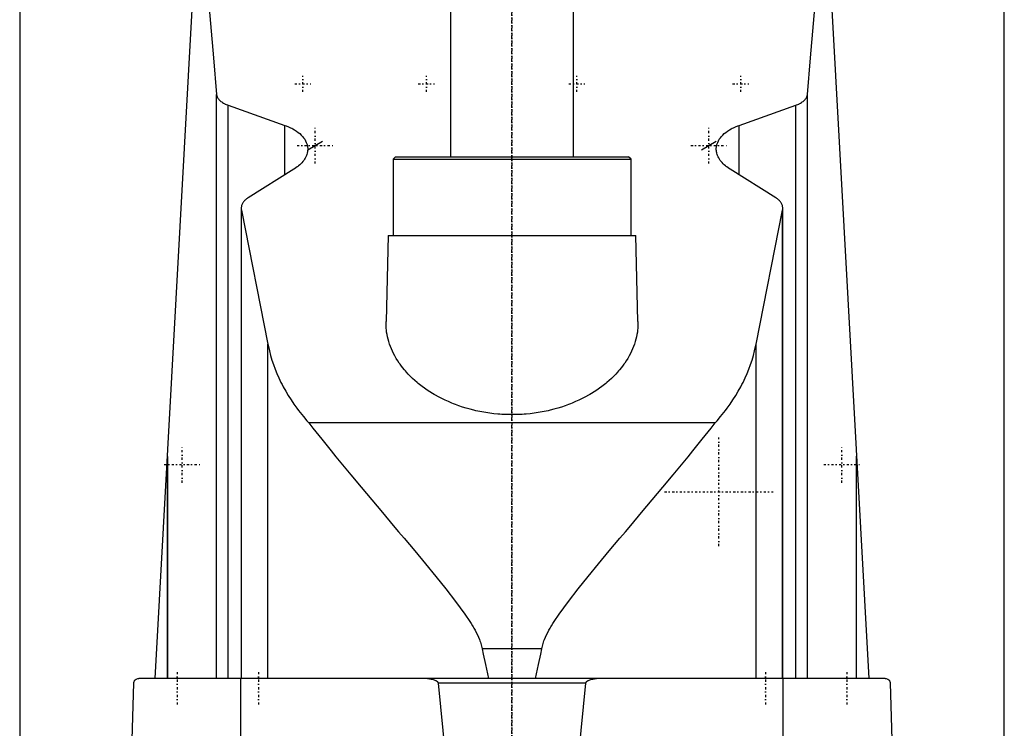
# Model space of a CAD drawing. Extents: x -120 to 120, y -92 to 634.
# Tile 2 of 4: x -100 to 100, y 106 to 250. Entities that reach past the tile are written whole.
import ezdxf

# ---------------------------------------------------------------- set-up
doc = ezdxf.new("R2010")
doc.units = 0
doc.linetypes.add('CENTER', pattern=[1.5, 0.45, -0.5, 0.05, -0.5])
for name, color, linetype in [('AM_0', 7, 'CONTINUOUS'), ('AM_10', 7, 'CONTINUOUS'), ('AM_7', 7, 'CENTER')]:
    doc.layers.add(name, color=color, linetype=linetype)

msp = doc.modelspace()

# ---------------------------------------------------------------- linework, layer by layer
at = {"layer": 'AM_0', "color": 7, "linetype": 'CONTINUOUS'}
for p, q in [((-12.5, 585.5), (-12.5, 222.5)), ((12.5, 222.5), (12.5, 585.5)), ((-100, 363), (-100, 25)), ((100, 25), (100, 363)), ((-72.48, 116.6), (-61.98, 307.16)), ((61.98, 307.16), (72.48, 116.6)), ((-60, 116.6), (-60, 235.17)), ((60, 116.6), (60, 235.17)), ((-57.68, 116.6), (-57.68, 232.98)), ((-57.68, 232.98), (-46.13, 228.89)), ((46.13, 228.89), (57.68, 232.98)), ((57.68, 116.6), (57.68, 232.98)), ((-46.13, 218.85), (-46.13, 228.89)), ((46.13, 218.85), (46.13, 228.89)), ((-23.67, 222.5), (-24.17, 222)), ((-24.17, 222), (-24.17, 206.5)), ((-24.17, 222), (24.18, 222)), ((-23.67, 222.5), (23.68, 222.5)), ((24.18, 222), (23.68, 222.5)), ((24.18, 206.5), (24.18, 222)), ((-44.32, 219.97), (-53.59, 214.2)), ((53.59, 214.2), (44.32, 219.97)), ((-55, 212.05), (-55, 116.6)), ((55, 116.6), (55, 212.05)), ((-54.96, 116.6), (-54.96, 211.64)), ((-54.96, 211.64), (-49.57, 184.45)), ((49.57, 184.45), (54.96, 211.64)), ((54.96, 116.6), (54.96, 211.64)), ((-25.17, 206.5), (-25.59, 189.04)), ((-25.17, 206.5), (25.18, 206.5)), ((25.59, 189.04), (25.18, 206.5)), ((-49.57, 116.6), (-49.57, 184.45)), ((49.57, 116.6), (49.57, 184.45)), ((41.3, 168.52), (-41.3, 168.52)), ((-70, 116.6), (-70, 161.75)), ((-70, 161.67), (-70, 116.6)), ((70, 116.6), (70, 161.75)), ((70, 116.6), (70, 161.67)), ((6.05, 122.62), (-6.05, 122.62)), ((75.83, 116.6), (-75.83, 116.6)), ((-55.06, 34.5), (-55.06, 116.6)), ((55.06, 34.5), (55.06, 116.6)), ((-79, 34.5), (-76.83, 115.63)), ((14.95, 115.63), (-14.95, 115.63)), ((76.83, 115.63), (79, 34.5))]:
    msp.add_line(p, q, dxfattribs=at)
for points in [[(-63.73, 275.44, 0), (-63.09, 269.45, 0), (-61.84, 256.58, 0), (-60.6, 242.59, 0), (-60, 235.17, 0)], [(60, 235.17, 0), (60.6, 242.59, 0), (61.84, 256.58, 0), (63.09, 269.45, 0), (63.73, 275.44, 0)], [(-60, 235.17, 0), (-59.99, 235.1, 0), (-59.96, 234.97, 0), (-59.93, 234.83, 0), (-59.9, 234.76, 0), (-59.88, 234.69, 0), (-59.81, 234.55, 0), (-59.73, 234.41, 0), (-59.64, 234.27, 0), (-59.53, 234.14, 0), (-59.41, 234.01, 0), (-59.34, 233.94, 0), (-59.28, 233.88, 0), (-59.13, 233.75, 0), (-58.97, 233.63, 0), (-58.81, 233.52, 0), (-58.63, 233.41, 0), (-58.44, 233.31, 0), (-58.34, 233.26, 0), (-58.24, 233.21, 0), (-58.03, 233.12, 0), (-57.8, 233.03, 0), (-57.68, 232.98, 0)], [(57.68, 232.98, 0), (57.8, 233.03, 0), (58.03, 233.12, 0), (58.24, 233.21, 0), (58.34, 233.26, 0), (58.44, 233.31, 0), (58.63, 233.41, 0), (58.81, 233.52, 0), (58.97, 233.63, 0), (59.13, 233.75, 0), (59.28, 233.88, 0), (59.34, 233.94, 0), (59.41, 234.01, 0), (59.53, 234.14, 0), (59.64, 234.27, 0), (59.73, 234.41, 0), (59.81, 234.55, 0), (59.88, 234.69, 0), (59.9, 234.76, 0), (59.93, 234.83, 0), (59.96, 234.97, 0), (59.99, 235.1, 0), (60, 235.17, 0)], [(-46.13, 228.89, 0), (-45.89, 228.8, 0), (-45.41, 228.6, 0), (-44.96, 228.4, 0), (-44.75, 228.29, 0), (-44.54, 228.18, 0), (-44.16, 227.95, 0), (-43.79, 227.72, 0), (-43.44, 227.46, 0), (-43.12, 227.2, 0), (-42.83, 226.92, 0), (-42.69, 226.78, 0), (-42.56, 226.64, 0), (-42.32, 226.35, 0), (-42.11, 226.05, 0), (-41.94, 225.74, 0), (-41.79, 225.44, 0), (-41.67, 225.13, 0), (-41.63, 224.97, 0), (-41.59, 224.82, 0), (-41.53, 224.51, 0), (-41.5, 224.21, 0), (-41.5, 224.06, 0)], [(41.5, 224.06, 0), (41.5, 224.21, 0), (41.53, 224.51, 0), (41.59, 224.82, 0), (41.63, 224.97, 0), (41.67, 225.13, 0), (41.79, 225.44, 0), (41.94, 225.74, 0), (42.11, 226.05, 0), (42.32, 226.35, 0), (42.56, 226.64, 0), (42.69, 226.78, 0), (42.83, 226.92, 0), (43.12, 227.2, 0), (43.44, 227.46, 0), (43.79, 227.72, 0), (44.16, 227.96, 0), (44.55, 228.18, 0), (44.75, 228.29, 0), (44.96, 228.4, 0), (45.41, 228.6, 0), (45.89, 228.8, 0), (46.13, 228.89, 0)], [(-41.5, 224.06, 0), (-41.5, 223.94, 0), (-41.52, 223.7, 0), (-41.55, 223.47, 0), (-41.58, 223.34, 0), (-41.6, 223.22, 0), (-41.67, 222.98, 0), (-41.76, 222.74, 0), (-41.86, 222.5, 0), (-41.99, 222.25, 0), (-42.13, 222.01, 0), (-42.21, 221.9, 0), (-42.29, 221.78, 0), (-42.47, 221.54, 0), (-42.67, 221.31, 0), (-42.88, 221.09, 0), (-43.11, 220.87, 0), (-43.35, 220.66, 0), (-43.48, 220.55, 0), (-43.61, 220.45, 0), (-43.89, 220.25, 0), (-44.17, 220.06, 0), (-44.32, 219.97, 0)], [(44.32, 219.97, 0), (44.17, 220.06, 0), (43.88, 220.25, 0), (43.61, 220.45, 0), (43.48, 220.56, 0), (43.35, 220.66, 0), (43.1, 220.87, 0), (42.88, 221.09, 0), (42.66, 221.32, 0), (42.47, 221.55, 0), (42.29, 221.78, 0), (42.21, 221.9, 0), (42.13, 222.02, 0), (41.99, 222.26, 0), (41.86, 222.5, 0), (41.76, 222.74, 0), (41.67, 222.98, 0), (41.6, 223.22, 0), (41.58, 223.35, 0), (41.55, 223.47, 0), (41.52, 223.7, 0), (41.5, 223.94, 0), (41.5, 224.06, 0)], [(-53.59, 214.2, 0), (-53.66, 214.15, 0), (-53.81, 214.05, 0), (-53.95, 213.94, 0), (-54.01, 213.89, 0), (-54.08, 213.84, 0), (-54.2, 213.72, 0), (-54.31, 213.61, 0), (-54.42, 213.49, 0), (-54.52, 213.37, 0), (-54.61, 213.25, 0), (-54.65, 213.19, 0), (-54.69, 213.13, 0), (-54.76, 213, 0), (-54.82, 212.87, 0), (-54.87, 212.75, 0), (-54.92, 212.62, 0), (-54.95, 212.49, 0), (-54.96, 212.43, 0), (-54.97, 212.36, 0), (-54.99, 212.24, 0), (-55, 212.11, 0), (-55, 212.05, 0)], [(55, 212.05, 0), (55, 212.11, 0), (54.99, 212.24, 0), (54.97, 212.36, 0), (54.96, 212.43, 0), (54.95, 212.49, 0), (54.92, 212.62, 0), (54.87, 212.75, 0), (54.82, 212.87, 0), (54.76, 213, 0), (54.69, 213.13, 0), (54.65, 213.19, 0), (54.61, 213.25, 0), (54.52, 213.37, 0), (54.42, 213.49, 0), (54.31, 213.61, 0), (54.2, 213.72, 0), (54.08, 213.84, 0), (54.01, 213.89, 0), (53.95, 213.94, 0), (53.81, 214.05, 0), (53.66, 214.15, 0), (53.59, 214.2, 0)], [(-55, 212.05, 0), (-55, 211.98, 0), (-54.99, 211.85, 0), (-54.97, 211.71, 0), (-54.96, 211.64, 0)], [(54.96, 211.64, 0), (54.97, 211.71, 0), (54.99, 211.85, 0), (55, 211.98, 0), (55, 212.05, 0)], [(25.59, 189.04, 0), (25.59, 188.81, 0), (25.59, 188.35, 0), (25.56, 187.87, 0), (25.54, 187.64, 0), (25.52, 187.4, 0), (25.46, 186.92, 0), (25.38, 186.43, 0), (25.28, 185.95, 0), (25.16, 185.46, 0), (25.02, 184.97, 0), (24.95, 184.73, 0), (24.87, 184.49, 0), (24.69, 184, 0), (24.49, 183.51, 0), (24.28, 183.02, 0), (24.04, 182.54, 0), (23.78, 182.06, 0), (23.65, 181.82, 0), (23.51, 181.58, 0), (23.21, 181.1, 0), (22.9, 180.63, 0), (22.74, 180.4, 0), (22.57, 180.17, 0), (22.22, 179.71, 0), (21.85, 179.25, 0), (21.66, 179.03, 0), (21.46, 178.8, 0), (21.06, 178.36, 0), (20.63, 177.93, 0), (20.19, 177.51, 0), (19.74, 177.09, 0), (19.27, 176.68, 0), (19.03, 176.48, 0), (18.78, 176.28, 0), (18.28, 175.9, 0), (17.77, 175.52, 0), (17.24, 175.15, 0), (16.69, 174.79, 0), (16.12, 174.44, 0), (15.82, 174.26, 0), (15.52, 174.09, 0), (14.9, 173.75, 0), (14.26, 173.41, 0), (13.6, 173.09, 0), (12.93, 172.79, 0), (12.23, 172.49, 0), (11.87, 172.35, 0), (11.51, 172.21, 0), (10.78, 171.95, 0), (10.04, 171.7, 0), (9.28, 171.46, 0), (8.5, 171.25, 0), (7.72, 171.05, 0), (7.32, 170.96, 0), (6.93, 170.87, 0), (6.12, 170.71, 0), (5.31, 170.57, 0), (4.5, 170.45, 0), (3.68, 170.35, 0), (2.86, 170.27, 0), (2.45, 170.24, 0), (2.04, 170.21, 0), (1.22, 170.17, 0), (0.41, 170.15, 0), (0, 170.15, 0), (-0.41, 170.15, 0), (-1.22, 170.17, 0), (-2.04, 170.21, 0), (-2.45, 170.24, 0), (-2.86, 170.27, 0), (-3.68, 170.35, 0), (-4.5, 170.45, 0), (-5.31, 170.57, 0), (-6.12, 170.71, 0), (-6.93, 170.87, 0), (-7.32, 170.96, 0), (-7.72, 171.05, 0), (-8.5, 171.25, 0), (-9.28, 171.46, 0), (-10.04, 171.7, 0), (-10.78, 171.95, 0), (-11.51, 172.21, 0), (-11.87, 172.35, 0), (-12.23, 172.49, 0), (-12.93, 172.79, 0), (-13.6, 173.09, 0), (-14.26, 173.41, 0), (-14.9, 173.75, 0), (-15.52, 174.09, 0), (-15.82, 174.26, 0), (-16.12, 174.44, 0), (-16.69, 174.79, 0), (-17.24, 175.15, 0), (-17.77, 175.52, 0), (-18.28, 175.9, 0), (-18.78, 176.28, 0), (-19.03, 176.48, 0), (-19.27, 176.68, 0), (-19.74, 177.09, 0), (-20.19, 177.51, 0), (-20.63, 177.93, 0), (-21.06, 178.36, 0), (-21.46, 178.8, 0), (-21.66, 179.03, 0), (-21.85, 179.25, 0), (-22.22, 179.71, 0), (-22.57, 180.17, 0), (-22.74, 180.4, 0), (-22.9, 180.63, 0), (-23.21, 181.1, 0), (-23.51, 181.58, 0), (-23.65, 181.82, 0), (-23.78, 182.06, 0), (-24.04, 182.54, 0), (-24.28, 183.02, 0), (-24.49, 183.51, 0), (-24.69, 184, 0), (-24.87, 184.49, 0), (-24.95, 184.73, 0), (-25.02, 184.97, 0), (-25.16, 185.46, 0), (-25.28, 185.95, 0), (-25.38, 186.43, 0), (-25.46, 186.92, 0), (-25.52, 187.4, 0), (-25.54, 187.64, 0), (-25.56, 187.87, 0), (-25.59, 188.35, 0), (-25.59, 188.81, 0), (-25.59, 189.04, 0)], [(-49.57, 184.45, 0), (-49.48, 184, 0), (-49.28, 183.08, 0), (-49.04, 182.16, 0), (-48.91, 181.7, 0), (-48.77, 181.24, 0), (-48.47, 180.33, 0), (-48.13, 179.42, 0), (-47.76, 178.51, 0), (-47.36, 177.6, 0), (-46.93, 176.7, 0), (-46.7, 176.26, 0), (-46.46, 175.81, 0), (-45.97, 174.92, 0), (-45.44, 174.04, 0), (-44.89, 173.16, 0), (-44.3, 172.3, 0), (-43.68, 171.44, 0), (-43.36, 171.01, 0), (-43.04, 170.59, 0), (-42.36, 169.75, 0), (-41.66, 168.93, 0), (-41.3, 168.52, 0)], [(41.3, 168.52, 0), (41.66, 168.93, 0), (42.36, 169.75, 0), (43.04, 170.59, 0), (43.36, 171.01, 0), (43.68, 171.44, 0), (44.3, 172.3, 0), (44.89, 173.16, 0), (45.44, 174.04, 0), (45.97, 174.92, 0), (46.46, 175.81, 0), (46.7, 176.26, 0), (46.93, 176.7, 0), (47.36, 177.6, 0), (47.76, 178.51, 0), (48.13, 179.42, 0), (48.47, 180.33, 0), (48.77, 181.24, 0), (48.91, 181.7, 0), (49.04, 182.16, 0), (49.28, 183.08, 0), (49.48, 184, 0), (49.57, 184.45, 0)], [(-41.3, 168.52, 0), (-40.44, 167.42, 0), (-38.64, 165.15, 0), (-36.74, 162.81, 0), (-35.76, 161.61, 0), (-34.77, 160.4, 0), (-32.72, 157.92, 0), (-30.63, 155.41, 0), (-28.48, 152.85, 0), (-26.31, 150.27, 0), (-24.12, 147.67, 0), (-23.03, 146.37, 0), (-21.93, 145.07, 0), (-19.76, 142.48, 0), (-17.6, 139.89, 0), (-15.49, 137.32, 0), (-13.43, 134.76, 0), (-11.45, 132.21, 0), (-10.51, 130.94, 0), (-9.59, 129.67, 0), (-8.57, 128.15, 0), (-8.3, 127.72, 0), (-8.03, 127.27, 0), (-7.89, 127.05, 0), (-7.76, 126.83, 0), (-7.51, 126.37, 0), (-7.26, 125.91, 0), (-7.03, 125.44, 0), (-6.81, 124.96, 0), (-6.6, 124.47, 0), (-6.5, 124.22, 0), (-6.41, 123.97, 0), (-6.25, 123.44, 0), (-6.11, 122.9, 0), (-6.05, 122.62, 0)], [(6.05, 122.62, 0), (6.11, 122.9, 0), (6.25, 123.44, 0), (6.41, 123.97, 0), (6.5, 124.22, 0), (6.6, 124.47, 0), (6.81, 124.96, 0), (7.03, 125.44, 0), (7.26, 125.91, 0), (7.51, 126.37, 0), (7.76, 126.83, 0), (7.89, 127.05, 0), (8.03, 127.27, 0), (8.3, 127.72, 0), (8.57, 128.15, 0), (9.59, 129.67, 0), (10.51, 130.94, 0), (11.45, 132.21, 0), (13.43, 134.76, 0), (15.49, 137.32, 0), (17.6, 139.89, 0), (19.76, 142.48, 0), (21.93, 145.07, 0), (23.03, 146.37, 0), (24.12, 147.67, 0), (26.31, 150.27, 0), (28.48, 152.85, 0), (30.63, 155.41, 0), (32.72, 157.92, 0), (34.77, 160.4, 0), (35.76, 161.61, 0), (36.74, 162.81, 0), (38.64, 165.15, 0), (40.44, 167.42, 0), (41.3, 168.52, 0)], [(-6.05, 122.62, 0), (-5.83, 121.51, 0), (-5.4, 119.43, 0), (-4.97, 117.5, 0), (-4.76, 116.6, 0)], [(4.76, 116.6, 0), (4.97, 117.5, 0), (5.4, 119.43, 0), (5.83, 121.51, 0), (6.05, 122.62, 0)], [(-76.83, 115.63, 0), (-76.83, 115.63, 0), (-76.83, 115.63, 0), (-76.83, 115.63, 0), (-76.83, 115.63, 0), (-76.83, 115.63, 0), (-76.83, 115.63, 0), (-76.83, 115.63, 0), (-76.83, 115.63, 0), (-76.83, 115.64, 0), (-76.83, 115.64, 0), (-76.83, 115.64, 0), (-76.83, 115.65, 0), (-76.83, 115.65, 0), (-76.83, 115.65, 0), (-76.83, 115.66, 0), (-76.83, 115.66, 0), (-76.83, 115.66, 0), (-76.83, 115.66, 0), (-76.83, 115.66, 0), (-76.83, 115.67, 0), (-76.83, 115.67, 0), (-76.83, 115.67, 0), (-76.83, 115.68, 0), (-76.83, 115.68, 0), (-76.83, 115.68, 0), (-76.83, 115.68, 0), (-76.83, 115.68, 0), (-76.83, 115.69, 0), (-76.83, 115.69, 0), (-76.82, 115.71, 0), (-76.82, 115.72, 0), (-76.82, 115.73, 0), (-76.82, 115.74, 0), (-76.82, 115.75, 0), (-76.82, 115.75, 0), (-76.82, 115.76, 0), (-76.82, 115.76, 0), (-76.82, 115.77, 0), (-76.81, 115.8, 0), (-76.81, 115.82, 0), (-76.8, 115.83, 0), (-76.79, 115.87, 0), (-76.78, 115.9, 0), (-76.75, 115.98, 0), (-76.7, 116.09, 0), (-76.68, 116.13, 0), (-76.65, 116.17, 0), (-76.6, 116.24, 0), (-76.55, 116.3, 0), (-76.35, 116.45, 0), (-76, 116.59, 0), (-75.83, 116.6, 0)], [(-14.95, 115.63, 0), (-14.95, 115.63, 0), (-14.95, 115.63, 0), (-14.95, 115.64, 0), (-14.95, 115.64, 0), (-14.95, 115.64, 0), (-14.95, 115.65, 0), (-14.95, 115.65, 0), (-14.95, 115.66, 0), (-14.95, 115.67, 0), (-14.95, 115.67, 0), (-14.95, 115.67, 0), (-14.96, 115.68, 0), (-14.96, 115.68, 0), (-14.96, 115.69, 0), (-14.96, 115.69, 0), (-14.96, 115.7, 0), (-14.96, 115.7, 0), (-14.96, 115.71, 0), (-14.97, 115.71, 0), (-14.97, 115.71, 0), (-14.97, 115.72, 0), (-14.97, 115.72, 0), (-14.97, 115.72, 0), (-14.97, 115.73, 0), (-14.98, 115.73, 0), (-14.98, 115.74, 0), (-14.98, 115.74, 0), (-14.98, 115.74, 0), (-14.98, 115.75, 0), (-14.99, 115.75, 0), (-14.99, 115.76, 0), (-14.99, 115.76, 0), (-14.99, 115.77, 0), (-15, 115.77, 0), (-15, 115.77, 0), (-15, 115.78, 0), (-15.01, 115.79, 0), (-15.03, 115.82, 0), (-15.05, 115.84, 0), (-15.07, 115.87, 0), (-15.09, 115.88, 0), (-15.1, 115.89, 0), (-15.12, 115.91, 0), (-15.15, 115.93, 0), (-15.17, 115.95, 0), (-15.2, 115.97, 0), (-15.23, 115.99, 0), (-15.24, 116, 0), (-15.26, 116.01, 0), (-15.28, 116.03, 0), (-15.31, 116.04, 0), (-15.33, 116.05, 0), (-15.34, 116.06, 0), (-15.37, 116.08, 0), (-15.4, 116.09, 0), (-15.41, 116.1, 0), (-15.43, 116.11, 0), (-15.46, 116.12, 0), (-15.49, 116.13, 0), (-15.59, 116.18, 0), (-15.76, 116.24, 0), (-15.94, 116.3, 0), (-16.13, 116.36, 0), (-16.32, 116.4, 0), (-16.41, 116.42, 0), (-16.51, 116.44, 0), (-16.71, 116.48, 0), (-16.9, 116.51, 0), (-17.1, 116.54, 0), (-17.29, 116.56, 0), (-17.49, 116.57, 0), (-17.58, 116.58, 0), (-17.68, 116.59, 0), (-17.87, 116.6, 0), (-18.05, 116.6, 0), (-18.15, 116.6, 0)], [(18.15, 116.6, 0), (18.05, 116.6, 0), (17.87, 116.6, 0), (17.68, 116.59, 0), (17.58, 116.58, 0), (17.49, 116.57, 0), (17.29, 116.56, 0), (17.1, 116.54, 0), (16.9, 116.51, 0), (16.71, 116.48, 0), (16.51, 116.44, 0), (16.41, 116.42, 0), (16.32, 116.4, 0), (16.13, 116.36, 0), (15.94, 116.3, 0), (15.76, 116.24, 0), (15.59, 116.18, 0), (15.49, 116.13, 0), (15.46, 116.12, 0), (15.43, 116.11, 0), (15.41, 116.1, 0), (15.4, 116.09, 0), (15.37, 116.08, 0), (15.34, 116.06, 0), (15.33, 116.05, 0), (15.31, 116.04, 0), (15.28, 116.03, 0), (15.26, 116.01, 0), (15.24, 116, 0), (15.23, 115.99, 0), (15.2, 115.97, 0), (15.17, 115.95, 0), (15.15, 115.93, 0), (15.12, 115.91, 0), (15.1, 115.89, 0), (15.09, 115.88, 0), (15.07, 115.87, 0), (15.05, 115.84, 0), (15.03, 115.82, 0), (15.01, 115.79, 0), (15, 115.78, 0), (15, 115.77, 0), (15, 115.77, 0), (14.99, 115.77, 0), (14.99, 115.76, 0), (14.99, 115.76, 0), (14.99, 115.75, 0), (14.98, 115.75, 0), (14.98, 115.74, 0), (14.98, 115.74, 0), (14.98, 115.74, 0), (14.98, 115.73, 0), (14.97, 115.73, 0), (14.97, 115.72, 0), (14.97, 115.72, 0), (14.97, 115.72, 0), (14.97, 115.71, 0), (14.97, 115.71, 0), (14.96, 115.71, 0), (14.96, 115.7, 0), (14.96, 115.7, 0), (14.96, 115.69, 0), (14.96, 115.69, 0), (14.96, 115.68, 0), (14.96, 115.68, 0), (14.95, 115.67, 0), (14.95, 115.67, 0), (14.95, 115.67, 0), (14.95, 115.66, 0), (14.95, 115.65, 0), (14.95, 115.65, 0), (14.95, 115.64, 0), (14.95, 115.64, 0), (14.95, 115.64, 0), (14.95, 115.63, 0), (14.95, 115.63, 0), (14.95, 115.63, 0)], [(75.83, 116.6, 0), (76, 116.59, 0), (76.35, 116.45, 0), (76.55, 116.3, 0), (76.6, 116.24, 0), (76.65, 116.17, 0), (76.68, 116.13, 0), (76.7, 116.09, 0), (76.75, 115.98, 0), (76.78, 115.9, 0), (76.79, 115.87, 0), (76.8, 115.83, 0), (76.81, 115.82, 0), (76.81, 115.8, 0), (76.82, 115.77, 0), (76.82, 115.76, 0), (76.82, 115.76, 0), (76.82, 115.75, 0), (76.82, 115.75, 0), (76.82, 115.74, 0), (76.82, 115.73, 0), (76.82, 115.72, 0), (76.82, 115.71, 0), (76.83, 115.69, 0), (76.83, 115.69, 0), (76.83, 115.68, 0), (76.83, 115.68, 0), (76.83, 115.68, 0), (76.83, 115.68, 0), (76.83, 115.68, 0), (76.83, 115.67, 0), (76.83, 115.67, 0), (76.83, 115.67, 0), (76.83, 115.66, 0), (76.83, 115.66, 0), (76.83, 115.66, 0), (76.83, 115.66, 0), (76.83, 115.66, 0), (76.83, 115.65, 0), (76.83, 115.65, 0), (76.83, 115.65, 0), (76.83, 115.64, 0), (76.83, 115.64, 0), (76.83, 115.64, 0), (76.83, 115.63, 0), (76.83, 115.63, 0), (76.83, 115.63, 0), (76.83, 115.63, 0), (76.83, 115.63, 0), (76.83, 115.63, 0), (76.83, 115.63, 0), (76.83, 115.63, 0), (76.83, 115.63, 0)], [(-12.5, 90.94, 0), (-14.95, 115.63, 0)], [(14.95, 115.63, 0), (12.5, 90.94, 0)]]:
    msp.add_polyline3d(points, dxfattribs=at)
at = {"layer": 'AM_10', "color": 7, "linetype": 'CONTINUOUS'}
for p, q in [((-41.5, 223.93), (-38.5, 225.67)), ((38.5, 223.93), (41.5, 225.67))]:
    msp.add_line(p, q, dxfattribs=at)
at = {"layer": 'AM_7', "color": 4, "linetype": 'CENTER'}
for p, q in [((0, 633.5), (0, -92.5)), ((0, -18.4), (0, 386.4)), ((0, 247.5), (0, -82.5)), ((-42.5, 235.67), (-42.5, 238.93)), ((-17.4, 235.67), (-17.4, 238.93)), ((13.15, 235.67), (13.15, 238.93)), ((46.45, 235.67), (46.45, 238.93)), ((-44.13, 237.3), (-40.87, 237.3)), ((-19.03, 237.3), (-15.77, 237.3)), ((11.52, 237.3), (14.78, 237.3)), ((44.82, 237.3), (48.08, 237.3)), ((-40, 221.12), (-40, 228.47)), ((40, 221.12), (40, 228.47)), ((-43.67, 224.8), (-36.32, 224.8)), ((36.32, 224.8), (43.68, 224.8)), ((42, 143.47), (42, 165.53)), ((-67, 156.32), (-67, 163.68)), ((67, 156.32), (67, 163.68)), ((-70.67, 160), (-63.32, 160)), ((63.33, 160), (70.68, 160)), ((30.98, 154.5), (53.03, 154.5)), ((-68, 117.9), (-68, 111.3)), ((-51.5, 117.9), (-51.5, 111.3)), ((51.5, 117.9), (51.5, 111.3)), ((68, 117.9), (68, 111.3))]:
    msp.add_line(p, q, dxfattribs=at)

doc.saveas('drawing.dxf')
